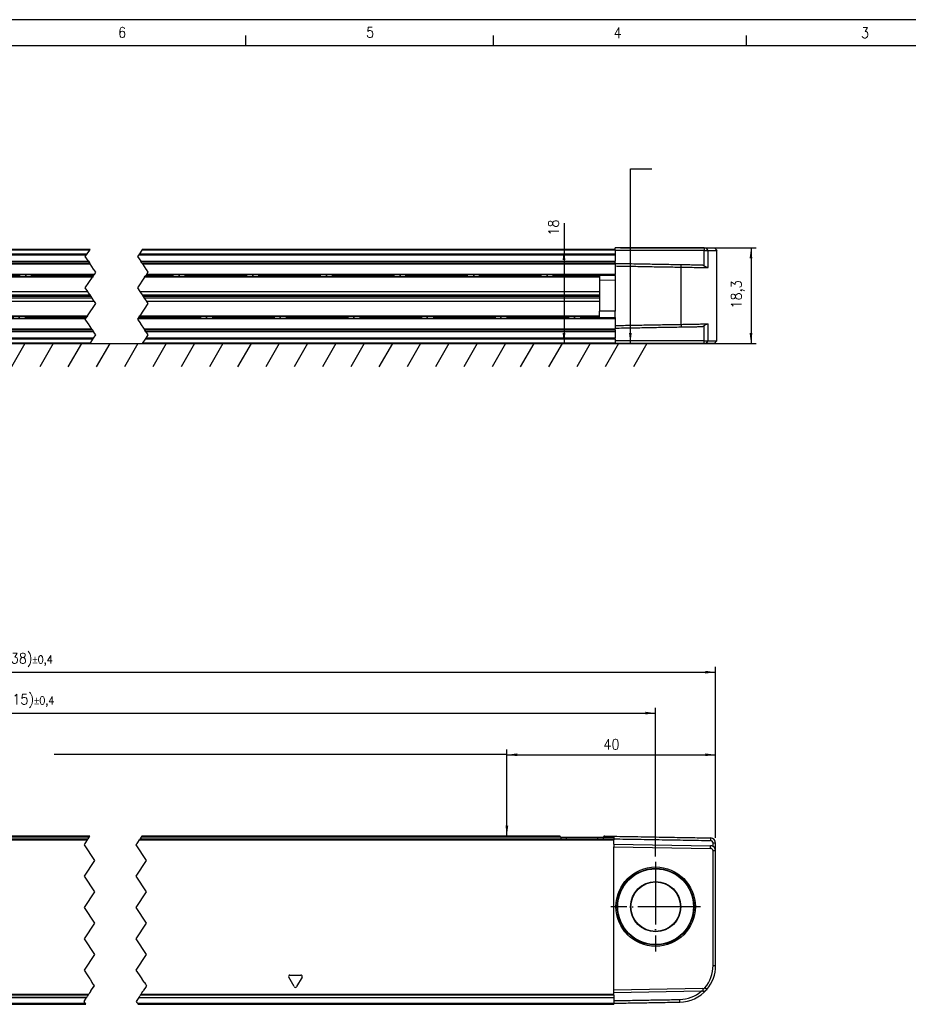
# Model space of a CAD drawing. Header units: millimetres. Extents: x -500 to 1397, y -592 to 328.
# Tile 10 of 15: x -192 to -22, y 139 to 328. Entities that reach past the tile are written whole.
import ezdxf

# ---------------------------------------------------------------- set-up
doc = ezdxf.new("R2010")
doc.units = ezdxf.units.MM
doc.linetypes.add('DOT_CENTER', pattern=[14, 12, -1, 0, -1])
doc.layers.add('1', color=7, linetype='Continuous')
doc.styles.add('CONVERTER_11', font='txt.shx', dxfattribs={"width": 0.9})
doc.dimstyles.new('ME10_DIM_20', dxfattribs={"dimtxt": 2, "dimasz": 2, "dimexe": 1, "dimexo": 1, "dimgap": 1, "dimtad": 1, "dimdsep": 46, "dimtxsty": 'CONVERTER_11', "dimsah": 1, "dimcen": 0.09, "dimclrd": 2, "dimclre": 2, "dimclrt": 2, "dimadec": 0, "dimazin": 0, "dimtol": 1, "dimtp": 0.4, "dimtm": 0.4, "dimtfac": 0.75, "dimtdec": 0, "dimtix": 1, "dimtmove": 0, "dimatfit": 3, "dimfxl": 1, "dimtolj": 1, "dimtzin": 0, "dimarcsym": 0})
doc.dimstyles.new('ME10_DIM_21', dxfattribs={"dimtxt": 2, "dimasz": 2, "dimexe": 1, "dimexo": 1, "dimgap": 1, "dimtad": 1, "dimdsep": 46, "dimtxsty": 'CONVERTER_11', "dimsah": 1, "dimcen": 0.09, "dimclrd": 2, "dimclre": 2, "dimclrt": 2, "dimadec": 0, "dimazin": 0, "dimtol": 1, "dimtp": 0.4, "dimtm": 0.4, "dimtfac": 0.75, "dimtdec": 0, "dimtix": 1, "dimtmove": 0, "dimatfit": 3, "dimfxl": 1, "dimtolj": 1, "dimtzin": 0, "dimarcsym": 0})
doc.dimstyles.new('ME10_DIM_23', dxfattribs={"dimtxt": 2, "dimasz": 2, "dimexe": 1, "dimexo": 1, "dimgap": 1, "dimtad": 1, "dimdsep": 46, "dimtxsty": 'CONVERTER_11', "dimsah": 1, "dimcen": 0.09, "dimclrd": 2, "dimclre": 2, "dimclrt": 2, "dimadec": 0, "dimazin": 0, "dimtfac": 1, "dimtdec": 4, "dimtix": 1, "dimtmove": 0, "dimatfit": 3, "dimfxl": 1, "dimtolj": 1, "dimtzin": 0, "dimarcsym": 0})
doc.dimstyles.new('ME10_DIM_33', dxfattribs={"dimtxt": 2, "dimasz": 2, "dimexe": 1, "dimexo": 1, "dimgap": 1, "dimtad": 1, "dimdsep": 46, "dimtxsty": 'CONVERTER_11', "dimsah": 1, "dimcen": 0.09, "dimclrd": 2, "dimclre": 2, "dimclrt": 2, "dimadec": 0, "dimazin": 0, "dimtfac": 1, "dimtdec": 4, "dimtix": 1, "dimtmove": 0, "dimatfit": 3, "dimfxl": 1, "dimtolj": 1, "dimtzin": 0, "dimarcsym": 0})
doc.dimstyles.new('ME10_DIM_34', dxfattribs={"dimtxt": 2, "dimasz": 2, "dimexe": 1, "dimexo": 1, "dimgap": 1, "dimtad": 1, "dimdsep": 46, "dimtxsty": 'CONVERTER_11', "dimsah": 1, "dimcen": 0.09, "dimclrd": 2, "dimclre": 2, "dimclrt": 2, "dimadec": 0, "dimazin": 0, "dimtfac": 1, "dimtdec": 4, "dimtix": 1, "dimtmove": 0, "dimatfit": 3, "dimfxl": 1, "dimtolj": 1, "dimtzin": 0, "dimarcsym": 0})
doc.dimstyles.get("Standard").update_dxf_attribs({"dimtxt": 0.18, "dimasz": 0.18, "dimexe": 0.18, "dimexo": 0.0625, "dimgap": 0.09, "dimtad": 0, "dimtih": 1, "dimtoh": 1, "dimdec": 4, "dimzin": 0, "dimdsep": 46, "dimtxsty": 'Standard', "dimcen": 0.09, "dimadec": 0, "dimazin": 0, "dimtfac": 1, "dimtdec": 4, "dimtofl": 0, "dimtmove": 0, "dimatfit": 3, "dimfxl": 1, "dimtolj": 1, "dimtzin": 0, "dimarcsym": 0})

# ---------------------------------------------------------------- blocks, each defined once
blk = doc.blocks.new('REGLA_S_CM-1240__29', base_point=(-328.8, 139.15))
at = {"color": 3, "linetype": 'Continuous'}
for p, q in [((-309.3, 170.66), (-179.14, 170.66)), ((-178.81, 171.15), (-299.13, 171.15)), ((-169.14, 170.66), (-78.27, 170.66)), ((-88.44, 171.15), (-168.81, 171.15)), ((-87.37, 170.86), (-87.37, 171.15)), ((-81.37, 170.86), (-81.37, 171.15)), ((-80.3, 171.15), (-78.27, 171.15)), ((-59.76, 171.03), (-59.76, 170.53)), ((-58.77, 170.03), (-59.27, 170.03)), ((-59.76, 169.03), (-59.76, 169.53)), ((-58.77, 168.53), (-59.27, 168.53)), ((-59.27, 146.57), (-58.77, 146.57)), ((-139.49, 142.53), (-140.56, 144.37)), ((-140.34, 144.75), (-138.21, 144.75)), ((-137.99, 144.37), (-139.06, 142.53)), ((-61.22, 142.15), (-61.21, 141.65)), ((-60.48, 141.99), (-60.85, 142.32)), ((-178.87, 141.05), (-309.3, 141.05)), ((-178.99, 140.88), (-309.3, 140.88)), ((-179.27, 140.45), (-309.3, 140.45)), ((-169.27, 140.46), (-78.27, 140.46)), ((-78.27, 140.88), (-168.99, 140.88)), ((-78.27, 141.05), (-168.87, 141.05)), ((-65.65, 139.57), (-65.65, 140.07)), ((-309.3, 139.35), (-179.54, 139.35)), ((-169.54, 139.35), (-78.27, 139.35))]:
    blk.add_line(p, q, dxfattribs=at)
at = {"color": 2, "linetype": 'Continuous'}
for p, q in [((-299.13, 170.86), (-179, 170.86)), ((-179.62, 169.94), (-179.77, 169.7)), ((-179.61, 169.95), (-179.62, 169.94)), ((-179.48, 170.14), (-179.61, 169.95)), ((-179.14, 170.66), (-179.48, 170.14)), ((-179.14, 170.66), (-179.01, 170.84)), ((-179.01, 170.84), (-179, 170.86)), ((-179, 170.86), (-178.81, 171.15)), ((-178.81, 171.15), (-178.67, 171.35)), ((-169.77, 169.7), (-169.62, 169.94)), ((-169.62, 169.94), (-169.61, 169.95)), ((-169.61, 169.95), (-169.48, 170.14)), ((-169.48, 170.14), (-169.14, 170.66)), ((-169.01, 170.84), (-169.14, 170.66)), ((-169, 170.86), (-169.01, 170.84)), ((-168.81, 171.15), (-169, 170.86)), ((-169, 170.86), (-88.44, 170.86)), ((-168.67, 171.35), (-168.81, 171.15)), ((-88.44, 170.86), (-78.27, 170.86)), ((-179.77, 169.7), (-177.77, 166.7)), ((-167.77, 166.7), (-169.77, 169.7)), ((-177.77, 166.7), (-179.77, 163.7)), ((-169.77, 163.7), (-167.77, 166.7)), ((-179.77, 163.7), (-177.77, 160.7)), ((-167.77, 160.7), (-169.77, 163.7)), ((-177.77, 160.7), (-179.77, 157.7)), ((-169.77, 157.7), (-167.77, 160.7)), ((-179.77, 157.7), (-177.77, 154.7)), ((-167.77, 154.7), (-169.77, 157.7)), ((-177.77, 154.7), (-179.77, 151.7)), ((-169.77, 151.7), (-167.77, 154.7)), ((-179.77, 151.7), (-177.77, 148.7)), ((-167.77, 148.7), (-169.77, 151.7)), ((-177.77, 148.7), (-179.77, 145.7)), ((-169.77, 145.7), (-167.77, 148.7)), ((-179.77, 145.7), (-179.17, 144.79)), ((-169.17, 144.79), (-169.77, 145.7)), ((-179.17, 144.79), (-178.65, 144.02)), ((-178.65, 144.02), (-178.62, 143.96)), ((-178.62, 143.96), (-178.25, 143.41)), ((-178.25, 143.41), (-178.23, 143.38)), ((-178.19, 143.33), (-178.23, 143.38)), ((-168.65, 144.02), (-169.17, 144.79)), ((-168.62, 143.96), (-168.65, 144.02)), ((-168.23, 143.38), (-168.62, 143.96)), ((-168.23, 143.38), (-168.19, 143.33)), ((-178.67, 141.36), (-178.49, 141.63)), ((-178.49, 141.63), (-178.43, 141.72)), ((-178.43, 141.72), (-177.88, 142.54)), ((-177.99, 143.02), (-178.19, 143.33)), ((-177.9, 142.89), (-177.99, 143.02)), ((-177.88, 142.86), (-177.9, 142.89)), ((-177.87, 142.85), (-177.88, 142.86)), ((-177.88, 142.54), (-177.85, 142.59)), ((-177.78, 142.71), (-177.87, 142.85)), ((-177.85, 142.59), (-177.81, 142.64)), ((-177.81, 142.64), (-177.79, 142.67)), ((-177.79, 142.67), (-177.77, 142.7)), ((-177.77, 142.7), (-177.78, 142.71)), ((-168.67, 141.36), (-168.49, 141.63)), ((-168.49, 141.63), (-168.43, 141.72)), ((-167.88, 142.54), (-168.43, 141.72)), ((-168.19, 143.33), (-167.99, 143.02)), ((-167.99, 143.02), (-167.9, 142.89)), ((-167.9, 142.89), (-167.88, 142.86)), ((-167.88, 142.86), (-167.87, 142.85)), ((-167.85, 142.59), (-167.88, 142.54)), ((-167.87, 142.85), (-167.86, 142.83)), ((-167.86, 142.83), (-167.78, 142.71)), ((-167.77, 142.7), (-167.85, 142.59)), ((-167.78, 142.71), (-167.77, 142.7)), ((-179.77, 139.7), (-179.28, 140.43)), ((-179.63, 139.49), (-179.77, 139.7)), ((-179.28, 140.43), (-179.27, 140.45)), ((-179.27, 140.45), (-179.18, 140.59)), ((-179.18, 140.59), (-179.08, 140.73)), ((-179.08, 140.73), (-179, 140.85)), ((-179, 140.85), (-178.99, 140.88)), ((-178.99, 140.88), (-178.88, 141.04)), ((-178.87, 141.05), (-178.88, 141.04)), ((-178.87, 141.05), (-178.85, 141.09)), ((-178.85, 141.09), (-178.78, 141.19)), ((-178.67, 141.36), (-178.78, 141.19)), ((-169.28, 140.43), (-169.77, 139.7)), ((-169.77, 139.7), (-169.63, 139.49)), ((-169.27, 140.46), (-169.28, 140.43)), ((-169.28, 140.43), (-78.27, 140.43)), ((-169.18, 140.59), (-169.27, 140.46)), ((-169.18, 140.59), (-169.08, 140.73)), ((-169, 140.85), (-169.08, 140.73)), ((-168.99, 140.88), (-169, 140.85)), ((-168.88, 141.04), (-168.99, 140.88)), ((-168.87, 141.05), (-168.88, 141.04)), ((-168.87, 141.05), (-168.85, 141.09)), ((-168.85, 141.09), (-168.78, 141.19)), ((-168.78, 141.19), (-168.74, 141.25)), ((-168.74, 141.25), (-168.67, 141.36)), ((-179.54, 139.35), (-179.63, 139.49)), ((-179.41, 139.15), (-179.54, 139.35)), ((-169.63, 139.49), (-169.54, 139.35)), ((-169.54, 139.35), (-169.41, 139.15))]:
    blk.add_line(p, q, dxfattribs=at)
at = {"color": 7, "linetype": 'Continuous'}
for p, q in [((-178.67, 171.35), (-298.84, 171.35)), ((-88.74, 171.35), (-168.67, 171.35)), ((-88.44, 171.15), (-87.37, 171.15)), ((-88.44, 171.15), (-88.44, 170.86)), ((-87.37, 171.15), (-81.37, 171.15)), ((-81.37, 171.15), (-80.3, 171.15)), ((-80.3, 171.15), (-80.3, 170.86)), ((-80.01, 171.35), (-79.27, 171.35)), ((-79.27, 171.35), (-78.27, 171.35)), ((-78.27, 171.35), (-78.27, 171.15)), ((-78.27, 171.15), (-78.27, 170.86)), ((-78.27, 170.86), (-78.27, 170.84)), ((-78.27, 170.84), (-78.27, 170.66)), ((-78.27, 169.85), (-78.27, 170.66)), ((-78.27, 169.85), (-78.27, 169.35)), ((-78.27, 169.85), (-59.76, 169.53)), ((-61.36, 171.05), (-59.76, 171.03)), ((-58.77, 168.53), (-58.77, 170.03)), ((-78.27, 141.85), (-78.27, 169.35)), ((-78.27, 169.35), (-59.76, 169.03)), ((-59.27, 146.57), (-59.27, 168.53)), ((-58.77, 146.57), (-58.77, 168.53)), ((-61.22, 142.15), (-78.27, 141.85)), ((-78.27, 141.35), (-78.27, 141.85)), ((-61.53, 141.64), (-78.27, 141.35)), ((-61.21, 141.65), (-61.53, 141.64)), ((-309.3, 140.43), (-179.28, 140.43)), ((-78.27, 141.05), (-78.27, 141.35)), ((-78.27, 140.88), (-78.27, 141.05)), ((-78.27, 140.88), (-78.27, 140.46)), ((-78.27, 140.46), (-78.27, 140.43)), ((-78.27, 140.43), (-78.27, 139.85)), ((-78.27, 139.85), (-78.27, 139.35)), ((-309.3, 139.15), (-179.41, 139.15)), ((-169.41, 139.15), (-78.27, 139.15)), ((-78.27, 139.35), (-78.27, 139.15))]:
    blk.add_line(p, q, dxfattribs=at)
for radius in [7.61, 7.35, 7.25, 4.8, 4.75]:
    blk.add_circle((-70.27, 157.85), radius, dxfattribs=at)
for centre, radius, start, end in [((-59.77, 170.03), 1, 360, 89), ((-59.77, 170.03), 0.5, 0.0047, 88.4923), ((-59.77, 168.53), 1, 59.995, 89), ((-59.77, 168.53), 0.5, 360, 89), ((-59.77, 168.53), 1, 0, 59.995), ((-65.77, 146.57), 6.5, 319.1858, 360), ((-65.77, 146.57), 7, 319.1858, 360), ((-65.77, 146.57), 7, 271, 319.1858), ((-65.77, 146.57), 6.5, 271.0675, 310.7109), ((-61.23, 142.65), 0.5, 271, 319.1858), ((-61.23, 142.65), 1, 271, 319.1858)]:
    blk.add_arc(centre, radius, start, end, dxfattribs=at)
at = {"color": 3, "linetype": 'Continuous'}
for centre, start, end in [((-140.34, 144.5), 90, 210), ((-138.21, 144.5), 330, 90), ((-139.27, 142.65), 210, 330)]:
    blk.add_arc(centre, 0.25, start, end, dxfattribs=at)
at = {"color": 7, "linetype": 'Continuous'}
for points, knots in [([(-88.44, 171.15), (-88.45, 171.18), (-88.47, 171.25), (-88.56, 171.3), (-88.65, 171.34), (-88.71, 171.35), (-88.74, 171.35)], [0, 0, 0, 0, 0.0950945, 0.2040772, 0.2937684, 0.3846964, 0.3846964, 0.3846964, 0.3846964]), ([(-80.01, 171.35), (-80.04, 171.35), (-80.1, 171.34), (-80.19, 171.3), (-80.28, 171.25), (-80.3, 171.18), (-80.3, 171.15)], [0, 0, 0, 0, 0.0909075, 0.1805795, 0.289584, 0.3846956, 0.3846956, 0.3846956, 0.3846956]), ([(-78.27, 171.35), (-76.73, 171.32), (-73.65, 171.27), (-69.29, 171.19), (-65.19, 171.12), (-62.63, 171.08), (-61.36, 171.05)], [0, 0, 0, 0, 4.625706, 9.251412, 13.085721, 16.92003, 16.92003, 16.92003, 16.92003]), ([(-78.27, 170.84), (-76.73, 170.82), (-73.65, 170.77), (-69.02, 170.69), (-64.39, 170.61), (-61.3, 170.55), (-59.76, 170.53)], [0, 0, 0, 0, 4.625621, 9.251315, 13.885213, 18.515919, 18.515919, 18.515919, 18.515919]), ([(-59.27, 169.39), (-59.27, 169.5), (-59.27, 169.71), (-59.27, 169.92), (-59.27, 170.03)], [0, 0, 0, 0, 0.3170095, 0.6340198, 0.6340198, 0.6340198, 0.6340198]), ([(-78.27, 139.85), (-77.22, 139.87), (-75.12, 139.91), (-71.97, 139.96), (-68.81, 140.02), (-66.7, 140.05), (-65.65, 140.07)], [0, 0, 0, 0, 3.15166, 6.30332, 9.463578, 12.623078, 12.623078, 12.623078, 12.623078]), ([(-78.27, 139.35), (-77.22, 139.37), (-75.12, 139.41), (-71.97, 139.46), (-68.81, 139.52), (-66.7, 139.55), (-65.65, 139.57)], [0, 0, 0, 0, 3.15166, 6.30332, 9.463705, 12.62409, 12.62409, 12.62409, 12.62409])]:
    blk.add_open_spline(points, degree=3, knots=knots, dxfattribs=at)
at = {"layer": '1', "color": 2, "linetype": 'DOT_CENTER'}
for p, q in [((-70.27, 166.46), (-70.27, 149.24)), ((-61.67, 157.85), (-78.88, 157.85))]:
    blk.add_line(p, q, dxfattribs=at)
blk = doc.blocks.new('REGLA_S-1020__30', base_point=(-328.8, 117.05))
blk.add_blockref('REGLA_S_CM-1240__29', (-328.8, 139.15))
blk = doc.blocks.new('*D60')
at = {"layer": '1', "color": 2, "linetype": 'Continuous'}
for p, q in [((-328.8, 171.03), (-328.8, 203.78)), ((-58.77, 171.03), (-58.77, 203.78)), ((-328.8, 202.78), (-58.77, 202.78))]:
    blk.add_line(p, q, dxfattribs=at)
at = {"layer": '1', "color": 2}
for points in [[(-326.8, 203.04), (-326.8, 202.51), (-328.8, 202.78)], [(-60.77, 202.51), (-60.77, 203.04), (-58.77, 202.78)]]:
    blk.add_solid(points, dxfattribs=at)
at = {"layer": '1', "color": 2, "insert": (-201.9, 203.78), "char_height": 2, "attachment_point": 7, "rotation": 0.0001, "line_spacing_factor": 0.60024, "style": 'CONVERTER_11'}
blk.add_mtext('\\C2;(CM+138)\\C2;\\H1.5;{\\Fgdt;`}0,4', dxfattribs=at)
blk = doc.blocks.new('*D61')
at = {"layer": '1', "color": 2, "linetype": 'Continuous'}
for p, q in [((-317.3, 167.46), (-317.3, 195.93)), ((-317.3, 194.93), (-70.27, 194.93)), ((-70.27, 167.46), (-70.27, 195.93))]:
    blk.add_line(p, q, dxfattribs=at)
at = {"layer": '1', "color": 2}
for points in [[(-315.3, 195.2), (-315.3, 194.67), (-317.3, 194.93)], [(-72.27, 194.67), (-72.27, 195.2), (-70.27, 194.93)]]:
    blk.add_solid(points, dxfattribs=at)
at = {"layer": '1', "color": 2, "insert": (-201.6, 195.93), "char_height": 2, "attachment_point": 7, "rotation": 0.0001, "line_spacing_factor": 0.60024, "style": 'CONVERTER_11'}
blk.add_mtext('\\C2;\\C2;\\C2;(CM+115)\\C2;\\H1.5;{\\Fgdt;`}0,4\\C2;', dxfattribs=at)
blk = doc.blocks.new('*D63')
at = {"layer": '1', "color": 2, "linetype": 'Continuous'}
for p, q in [((-98.77, 172.35), (-98.77, 187.95)), ((-98.77, 186.95), (-58.77, 186.95)), ((-58.77, 171.03), (-58.77, 187.95))]:
    blk.add_line(p, q, dxfattribs=at)
at = {"layer": '1', "color": 2}
for points in [[(-96.77, 187.22), (-96.77, 186.69), (-98.77, 186.95)], [(-60.77, 186.69), (-60.77, 187.22), (-58.77, 186.95)]]:
    blk.add_solid(points, dxfattribs=at)
at = {"layer": '1', "color": 2, "insert": (-80.27, 187.95), "char_height": 2, "attachment_point": 7, "rotation": 0.0001, "line_spacing_factor": 0.60024, "style": 'CONVERTER_11'}
blk.add_mtext('40', dxfattribs=at)
blk = doc.blocks.new('REGLA_S_CM-1240__36', base_point=(-328.8, 265.75))
at = {"color": 7, "linetype": 'Continuous'}
for p, q in [((-328.3, 284.05), (-328.8, 283.55)), ((-327.1, 283.55), (-328.8, 283.55)), ((-328.8, 283.55), (-328.8, 266.25)), ((-326.72, 284.05), (-328.3, 284.05)), ((-326.36, 283.55), (-327.1, 283.55)), ((-326.35, 284.05), (-326.72, 284.05)), ((-312.3, 283.55), (-326.36, 283.55)), ((-309.3, 284.05), (-326.35, 284.05)), ((-309.3, 284.05), (-309.3, 283.75)), ((-291.17, 283.75), (-309.3, 283.75)), ((-251.43, 283.75), (-291.17, 283.75)), ((-219.3, 283.75), (-251.43, 283.75)), ((-178.62, 283.75), (-219.3, 283.75)), ((-78.02, 283.75), (-168.62, 283.75)), ((-78.02, 283.75), (-78.02, 284.05)), ((-60.97, 284.05), (-78.02, 284.05)), ((-78.02, 283.65), (-78.02, 283.75)), ((-78.02, 283.65), (-78.02, 283.55)), ((-60.96, 283.55), (-78.02, 283.55)), ((-78.02, 283.55), (-78.02, 282.93)), ((-60.97, 284.05), (-60.6, 284.05)), ((-60.96, 283.55), (-60.22, 283.55)), ((-60.6, 284.05), (-59.02, 284.05)), ((-60.22, 283.55), (-58.52, 283.55)), ((-59.02, 284.05), (-58.52, 283.55)), ((-58.52, 266.25), (-58.52, 283.55)), ((-219.3, 281.21), (-178.72, 281.21)), ((-168.72, 281.21), (-78.02, 281.21)), ((-78.02, 282.93), (-78.02, 282.75)), ((-78.02, 282.75), (-78.02, 281.49)), ((-78.02, 281.21), (-78.02, 281.49)), ((-78.02, 281.21), (-78.02, 281.1)), ((-78.02, 281.1), (-78.02, 281.01)), ((-78.02, 281.01), (-78.02, 280.6)), ((-78.02, 280.6), (-78.02, 278.98)), ((-81.02, 278.78), (-81.02, 277.83)), ((-78.02, 277.85), (-81.02, 277.83)), ((-81.02, 277.83), (-81.02, 271.97)), ((-78.02, 278.78), (-78.02, 278.98)), ((-78.02, 278.78), (-78.02, 277.85)), ((-219.3, 275.7), (-179.05, 275.7)), ((-169.05, 275.7), (-81.02, 275.7)), ((-219.3, 275.04), (-178.61, 275.04)), ((-178.42, 274.75), (-219.3, 274.75)), ((-178.22, 274.46), (-219.3, 274.46)), ((-177.78, 273.8), (-219.3, 273.8)), ((-168.61, 275.04), (-81.02, 275.04)), ((-81.02, 274.75), (-168.42, 274.75)), ((-81.02, 274.46), (-168.22, 274.46)), ((-81.02, 273.8), (-167.78, 273.8)), ((-81.02, 270.72), (-81.02, 271.97)), ((-78.02, 271.95), (-81.02, 271.97)), ((-78.02, 270.72), (-78.02, 271.95)), ((-78.02, 270.72), (-78.02, 270.52)), ((-78.02, 270.52), (-78.02, 269.2)), ((-178.11, 268.29), (-219.3, 268.29)), ((-78.02, 268.29), (-168.11, 268.29)), ((-78.02, 269.2), (-78.02, 268.7)), ((-78.02, 268.7), (-78.02, 268.49)), ((-78.02, 268.29), (-78.02, 268.49)), ((-78.02, 268.29), (-78.02, 268.01)), ((-78.02, 268.01), (-78.02, 266.75)), ((-328.3, 265.75), (-328.8, 266.25)), ((-327.1, 266.25), (-328.8, 266.25)), ((-326.36, 266.25), (-327.1, 266.25)), ((-326.36, 266.25), (-312.3, 266.25)), ((-78.02, 266.57), (-78.02, 266.75)), ((-78.02, 266.57), (-78.02, 266.25)), ((-78.02, 266.25), (-78.02, 265.85)), ((-60.96, 266.25), (-78.02, 266.25)), ((-60.96, 266.25), (-60.22, 266.25)), ((-60.22, 266.25), (-58.52, 266.25)), ((-59.02, 265.75), (-58.52, 266.25)), ((-326.72, 265.75), (-328.3, 265.75)), ((-326.35, 265.75), (-326.72, 265.75)), ((-326.35, 265.75), (-312.3, 265.75)), ((-312.3, 265.75), (-309.3, 265.75)), ((-303.57, 265.75), (-309.3, 265.75)), ((-295.03, 265.75), (-303.57, 265.75)), ((-291.17, 265.75), (-295.03, 265.75)), ((-251.43, 265.75), (-291.17, 265.75)), ((-247.57, 265.75), (-251.43, 265.75)), ((-239.03, 265.75), (-247.57, 265.75)), ((-219.3, 265.75), (-239.03, 265.75)), ((-178.62, 265.75), (-219.3, 265.75)), ((-168.62, 265.75), (-78.02, 265.75)), ((-78.02, 265.85), (-78.02, 265.75)), ((-60.97, 265.75), (-78.02, 265.75)), ((-60.6, 265.75), (-60.97, 265.75)), ((-59.02, 265.75), (-60.6, 265.75))]:
    blk.add_line(p, q, dxfattribs=at)
at = {"color": 3, "linetype": 'Continuous'}
for p, q in [((-326.72, 284.05), (-327.1, 283.55)), ((-327.1, 283.55), (-327.1, 280.29)), ((-326.35, 284.05), (-326.36, 283.55)), ((-326.36, 283.55), (-326.36, 280.59)), ((-251.48, 283.65), (-291.12, 283.65)), ((-178.68, 283.65), (-219.3, 283.65)), ((-78.02, 283.65), (-168.68, 283.65)), ((-60.97, 284.05), (-60.96, 283.55)), ((-60.96, 280.59), (-60.96, 283.55)), ((-60.22, 283.55), (-60.6, 284.05)), ((-60.22, 280.29), (-60.22, 283.55)), ((-219.3, 282.93), (-179.16, 282.93)), ((-219.3, 282.75), (-179.29, 282.75)), ((-219.3, 281.49), (-178.91, 281.49)), ((-169.29, 282.75), (-78.02, 282.75)), ((-169.16, 282.93), (-78.02, 282.93)), ((-168.91, 281.49), (-78.02, 281.49)), ((-321.92, 280.38), (-321.92, 280.88)), ((-321.92, 280.38), (-321.92, 269.42)), ((-219.3, 281.01), (-178.59, 281.01)), ((-168.59, 281.01), (-78.02, 281.01)), ((-65.39, 280.38), (-65.4, 280.88)), ((-65.39, 269.42), (-65.39, 280.38)), ((-177.79, 278.98), (-219.3, 278.98)), ((-219.3, 278.64), (-178.03, 278.64)), ((-178.16, 278.44), (-219.3, 278.44)), ((-81.02, 278.44), (-168.16, 278.44)), ((-168.03, 278.64), (-81.02, 278.64)), ((-78.02, 278.98), (-167.79, 278.98)), ((-78.02, 277.85), (-78.02, 271.95)), ((-219.3, 271.06), (-179.08, 271.06)), ((-179.21, 270.86), (-219.3, 270.86)), ((-219.3, 270.52), (-179.44, 270.52)), ((-169.44, 270.52), (-78.02, 270.52)), ((-81.02, 270.86), (-169.21, 270.86)), ((-169.08, 271.06), (-81.02, 271.06)), ((-327.1, 269.51), (-327.1, 266.25)), ((-326.36, 269.21), (-326.36, 266.25)), ((-321.92, 269.42), (-321.92, 268.92)), ((-178.24, 268.49), (-219.3, 268.49)), ((-177.92, 268.01), (-219.3, 268.01)), ((-78.02, 268.49), (-168.24, 268.49)), ((-78.02, 268.01), (-167.92, 268.01)), ((-65.39, 269.42), (-65.4, 268.92)), ((-60.96, 266.25), (-60.96, 269.21)), ((-60.22, 266.25), (-60.22, 269.51)), ((-327.1, 266.25), (-326.72, 265.75)), ((-326.35, 265.75), (-326.36, 266.25)), ((-177.95, 266.75), (-219.3, 266.75)), ((-178.07, 266.57), (-219.3, 266.57)), ((-78.02, 266.57), (-168.07, 266.57)), ((-78.02, 266.75), (-167.95, 266.75)), ((-60.97, 265.75), (-60.96, 266.25)), ((-60.6, 265.75), (-60.22, 266.25)), ((-291.12, 265.85), (-251.48, 265.85)), ((-219.3, 265.85), (-178.55, 265.85)), ((-168.55, 265.85), (-78.02, 265.85))]:
    blk.add_line(p, q, dxfattribs=at)
at = {"color": 2, "linetype": 'DOT_CENTER'}
for p, q in [((-179.16, 282.93), (-178.68, 283.65)), ((-178.68, 283.65), (-178.62, 283.75)), ((-168.68, 283.65), (-169.16, 282.93)), ((-168.62, 283.75), (-168.68, 283.65)), ((-179.52, 282.4), (-179.29, 282.75)), ((-178.91, 281.49), (-179.52, 282.4)), ((-179.29, 282.75), (-179.16, 282.93)), ((-178.91, 281.49), (-178.72, 281.21)), ((-178.59, 281.01), (-178.72, 281.21)), ((-169.29, 282.75), (-169.52, 282.4)), ((-169.52, 282.4), (-168.91, 281.49)), ((-169.16, 282.93), (-169.29, 282.75)), ((-168.72, 281.21), (-168.91, 281.49)), ((-168.72, 281.21), (-168.59, 281.01)), ((-177.92, 280), (-178.59, 281.01)), ((-177.86, 279.92), (-177.92, 280)), ((-177.52, 279.4), (-177.86, 279.92)), ((-177.79, 278.98), (-177.52, 279.4)), ((-168.59, 281.01), (-167.92, 280)), ((-167.86, 279.92), (-167.92, 280)), ((-167.86, 279.92), (-167.52, 279.4)), ((-167.52, 279.4), (-167.79, 278.98)), ((-177.93, 278.78), (-219.3, 278.78)), ((-179.52, 276.4), (-178.16, 278.44)), ((-178.03, 278.64), (-178.16, 278.44)), ((-178.03, 278.64), (-177.93, 278.78)), ((-177.93, 278.78), (-177.88, 278.85)), ((-177.88, 278.85), (-177.79, 278.98)), ((-168.16, 278.44), (-169.52, 276.4)), ((-168.16, 278.44), (-168.03, 278.64)), ((-167.93, 278.78), (-168.03, 278.64)), ((-167.88, 278.86), (-167.93, 278.78)), ((-78.02, 278.78), (-167.93, 278.78)), ((-167.79, 278.98), (-167.88, 278.86)), ((-179.05, 275.7), (-179.52, 276.4)), ((-178.95, 275.55), (-179.05, 275.7)), ((-178.61, 275.04), (-178.95, 275.55)), ((-169.52, 276.4), (-169.05, 275.7)), ((-169.05, 275.7), (-168.95, 275.55)), ((-168.95, 275.55), (-168.61, 275.04)), ((-178.42, 274.75), (-178.61, 275.04)), ((-178.22, 274.46), (-178.42, 274.75)), ((-177.88, 273.95), (-178.22, 274.46)), ((-177.78, 273.8), (-177.88, 273.95)), ((-177.52, 273.4), (-177.78, 273.8)), ((-168.61, 275.04), (-168.42, 274.75)), ((-168.42, 274.75), (-168.22, 274.46)), ((-168.22, 274.46), (-167.88, 273.95)), ((-167.88, 273.95), (-167.78, 273.8)), ((-167.78, 273.8), (-167.52, 273.4)), ((-179.08, 271.06), (-177.52, 273.4)), ((-167.52, 273.4), (-169.08, 271.06)), ((-219.3, 270.72), (-179.31, 270.72)), ((-179.52, 270.4), (-179.44, 270.52)), ((-178.97, 269.58), (-179.52, 270.4)), ((-179.44, 270.52), (-179.35, 270.65)), ((-179.35, 270.65), (-179.31, 270.72)), ((-179.31, 270.72), (-179.21, 270.86)), ((-179.08, 271.06), (-179.21, 270.86)), ((-169.44, 270.52), (-169.52, 270.4)), ((-169.52, 270.4), (-168.97, 269.58)), ((-169.35, 270.65), (-169.44, 270.52)), ((-169.31, 270.72), (-169.35, 270.65)), ((-169.21, 270.86), (-169.31, 270.72)), ((-169.31, 270.72), (-78.02, 270.72)), ((-169.21, 270.86), (-169.08, 271.06)), ((-178.92, 269.5), (-178.97, 269.58)), ((-178.24, 268.49), (-178.92, 269.5)), ((-178.11, 268.29), (-178.24, 268.49)), ((-178.11, 268.29), (-177.92, 268.01)), ((-177.52, 267.4), (-177.92, 268.01)), ((-168.97, 269.58), (-168.92, 269.5)), ((-168.92, 269.5), (-168.24, 268.49)), ((-168.24, 268.49), (-168.11, 268.29)), ((-167.92, 268.01), (-168.11, 268.29)), ((-167.92, 268.01), (-167.52, 267.4)), ((-178.48, 265.95), (-178.07, 266.57)), ((-178.07, 266.57), (-177.95, 266.75)), ((-177.95, 266.75), (-177.52, 267.4)), ((-168.07, 266.57), (-168.48, 265.95)), ((-167.95, 266.75), (-168.07, 266.57)), ((-167.52, 267.4), (-167.95, 266.75)), ((-178.55, 265.85), (-178.62, 265.75)), ((-178.48, 265.95), (-178.55, 265.85)), ((-168.55, 265.85), (-168.62, 265.75)), ((-168.48, 265.95), (-168.55, 265.85))]:
    blk.add_line(p, q, dxfattribs=at)
at = {"color": 7, "linetype": 'Continuous'}
for points, knots in [([(-78.02, 281.1), (-76.97, 281.08), (-74.87, 281.05), (-71.71, 280.99), (-68.55, 280.93), (-66.45, 280.9), (-65.4, 280.88)], [0, 0, 0, 0, 3.15166, 6.30332, 9.463578, 12.623077, 12.623077, 12.623077, 12.623077]), ([(-326.99, 280.29), (-327.01, 280.29), (-327.05, 280.29), (-327.08, 280.29), (-327.1, 280.29)], [0, 0, 0, 0, 0.0523112, 0.1039857, 0.1039857, 0.1039857, 0.1039857]), ([(-326.36, 280.59), (-326.42, 280.55), (-326.55, 280.47), (-326.71, 280.39), (-326.86, 280.33), (-326.95, 280.31), (-326.99, 280.29)], [0, 0, 0, 0, 0.2322232, 0.4424336, 0.5592034, 0.7069704, 0.7069704, 0.7069704, 0.7069704]), ([(-321.92, 280.38), (-322.41, 280.37), (-323.35, 280.36), (-324.7, 280.33), (-325.91, 280.31), (-326.65, 280.3), (-326.99, 280.29)], [0, 0, 0, 0, 1.45285, 2.839722, 4.039971, 5.07247, 5.07247, 5.07247, 5.07247]), ([(-326.04, 280.81), (-326.07, 280.79), (-326.12, 280.76), (-326.2, 280.7), (-326.28, 280.65), (-326.33, 280.61), (-326.36, 280.59)], [0, 0, 0, 0, 0.0954141, 0.1919294, 0.2873586, 0.3838689, 0.3838689, 0.3838689, 0.3838689]), ([(-321.92, 280.88), (-322.37, 280.87), (-323.25, 280.86), (-324.39, 280.84), (-325.31, 280.82), (-325.8, 280.81), (-326.04, 280.81)], [0, 0, 0, 0, 1.348748, 2.635871, 3.411692, 4.119118, 4.119118, 4.119118, 4.119118]), ([(-312.3, 281.05), (-312.85, 281.04), (-313.95, 281.02), (-316.11, 280.98), (-318.76, 280.93), (-320.87, 280.9), (-321.92, 280.88)], [0, 0, 0, 0, 1.651431, 3.302863, 6.463121, 9.622621, 9.622621, 9.622621, 9.622621]), ([(-312.3, 280.55), (-312.85, 280.54), (-313.95, 280.52), (-316.11, 280.48), (-318.76, 280.43), (-320.87, 280.4), (-321.92, 280.38)], [0, 0, 0, 0, 1.651431, 3.302863, 6.463247, 9.623627, 9.623627, 9.623627, 9.623627]), ([(-78.02, 280.6), (-76.97, 280.58), (-74.87, 280.55), (-71.71, 280.49), (-68.55, 280.43), (-66.45, 280.4), (-65.39, 280.38)], [0, 0, 0, 0, 3.15166, 6.30332, 9.463704, 12.624084, 12.624084, 12.624084, 12.624084]), ([(-65.4, 280.88), (-64.95, 280.87), (-64.07, 280.86), (-62.93, 280.84), (-62.01, 280.82), (-61.51, 280.81), (-61.28, 280.81)], [0, 0, 0, 0, 1.348748, 2.635871, 3.411692, 4.119118, 4.119118, 4.119118, 4.119118]), ([(-65.39, 280.38), (-64.91, 280.37), (-63.96, 280.36), (-62.61, 280.33), (-61.4, 280.31), (-60.66, 280.3), (-60.31, 280.29)], [0, 0, 0, 0, 1.45285, 2.839722, 4.047794, 5.085535, 5.085535, 5.085535, 5.085535]), ([(-61.28, 280.81), (-61.25, 280.79), (-61.2, 280.76), (-61.12, 280.7), (-61.04, 280.65), (-60.98, 280.61), (-60.96, 280.59)], [0, 0, 0, 0, 0.095415, 0.1919294, 0.2873577, 0.3838689, 0.3838689, 0.3838689, 0.3838689]), ([(-60.31, 280.29), (-60.35, 280.3), (-60.44, 280.33), (-60.59, 280.38), (-60.77, 280.47), (-60.89, 280.55), (-60.96, 280.59)], [0, 0, 0, 0, 0.1301788, 0.2770345, 0.4872449, 0.7194681, 0.7194681, 0.7194681, 0.7194681]), ([(-60.31, 280.29), (-60.29, 280.29), (-60.26, 280.29), (-60.23, 280.29), (-60.22, 280.29)], [0, 0, 0, 0, 0.0452365, 0.09092104, 0.09092104, 0.09092104, 0.09092104]), ([(-327.01, 269.51), (-327.02, 269.51), (-327.05, 269.51), (-327.08, 269.51), (-327.1, 269.51)], [0, 0, 0, 0, 0.04570452, 0.09092027, 0.09092027, 0.09092027, 0.09092027]), ([(-327.01, 269.51), (-326.97, 269.5), (-326.88, 269.47), (-326.74, 269.42), (-326.56, 269.34), (-326.43, 269.26), (-326.36, 269.21)], [0, 0, 0, 0, 0.1301788, 0.2770345, 0.4475943, 0.7194568, 0.7194568, 0.7194568, 0.7194568]), ([(-321.92, 269.42), (-322.41, 269.43), (-323.35, 269.44), (-324.7, 269.47), (-325.91, 269.49), (-326.66, 269.5), (-327.01, 269.51)], [0, 0, 0, 0, 1.45285, 2.839722, 4.047794, 5.085535, 5.085535, 5.085535, 5.085535]), ([(-326.04, 268.99), (-326.07, 269.01), (-326.12, 269.04), (-326.2, 269.1), (-326.28, 269.15), (-326.33, 269.19), (-326.36, 269.21)], [0, 0, 0, 0, 0.095415, 0.1919294, 0.2873585, 0.3838689, 0.3838689, 0.3838689, 0.3838689]), ([(-321.92, 268.92), (-322.37, 268.93), (-323.25, 268.94), (-324.39, 268.96), (-325.31, 268.98), (-325.8, 268.99), (-326.04, 268.99)], [0, 0, 0, 0, 1.348748, 2.635871, 3.411692, 4.119118, 4.119118, 4.119118, 4.119118]), ([(-312.3, 269.25), (-312.85, 269.26), (-313.95, 269.28), (-316.11, 269.32), (-318.76, 269.37), (-320.87, 269.4), (-321.92, 269.42)], [0, 0, 0, 0, 1.651431, 3.302863, 6.463247, 9.623627, 9.623627, 9.623627, 9.623627]), ([(-312.3, 268.75), (-312.85, 268.76), (-313.95, 268.78), (-316.11, 268.82), (-318.76, 268.87), (-320.87, 268.9), (-321.92, 268.92)], [0, 0, 0, 0, 1.651431, 3.302863, 6.463121, 9.622621, 9.622621, 9.622621, 9.622621]), ([(-78.02, 269.2), (-76.97, 269.22), (-74.87, 269.25), (-71.71, 269.31), (-68.55, 269.37), (-66.45, 269.4), (-65.39, 269.42)], [0, 0, 0, 0, 3.15166, 6.30332, 9.463704, 12.624084, 12.624084, 12.624084, 12.624084]), ([(-78.02, 268.7), (-76.97, 268.72), (-74.87, 268.75), (-71.71, 268.81), (-68.55, 268.87), (-66.45, 268.9), (-65.4, 268.92)], [0, 0, 0, 0, 3.15166, 6.30332, 9.463578, 12.623077, 12.623077, 12.623077, 12.623077]), ([(-65.4, 268.92), (-64.95, 268.93), (-64.07, 268.94), (-62.93, 268.96), (-62.01, 268.98), (-61.51, 268.99), (-61.28, 268.99)], [0, 0, 0, 0, 1.348748, 2.635871, 3.411692, 4.119118, 4.119118, 4.119118, 4.119118]), ([(-65.39, 269.42), (-64.91, 269.43), (-63.96, 269.44), (-62.62, 269.47), (-61.41, 269.49), (-60.67, 269.5), (-60.32, 269.51)], [0, 0, 0, 0, 1.45285, 2.839722, 4.039971, 5.07247, 5.07247, 5.07247, 5.07247]), ([(-61.28, 268.99), (-61.25, 269.01), (-61.2, 269.04), (-61.12, 269.1), (-61.04, 269.15), (-60.98, 269.19), (-60.96, 269.21)], [0, 0, 0, 0, 0.0954141, 0.1919294, 0.2873579, 0.3838689, 0.3838689, 0.3838689, 0.3838689]), ([(-60.96, 269.21), (-60.89, 269.25), (-60.77, 269.33), (-60.6, 269.41), (-60.45, 269.47), (-60.37, 269.49), (-60.32, 269.51)], [0, 0, 0, 0, 0.2322232, 0.4424336, 0.5592034, 0.7069704, 0.7069704, 0.7069704, 0.7069704]), ([(-60.32, 269.51), (-60.31, 269.51), (-60.27, 269.51), (-60.24, 269.51), (-60.22, 269.51)], [0, 0, 0, 0, 0.0516883, 0.1027552, 0.1027552, 0.1027552, 0.1027552])]:
    blk.add_open_spline(points, degree=3, knots=knots, dxfattribs=at)
blk = doc.blocks.new('REGLA_S-1020__38', base_point=(-328.8, 265.75))
blk.add_blockref('REGLA_S_CM-1240__36', (-328.8, 265.75))
blk = doc.blocks.new('*D72')
at = {"layer": '1', "color": 2, "linetype": 'Continuous'}
for p, q in [((-87.82, 288.82), (-87.82, 283.75)), ((-79.02, 283.75), (-88.82, 283.75)), ((-87.82, 283.75), (-87.82, 265.75)), ((-79.02, 265.75), (-88.82, 265.75))]:
    blk.add_line(p, q, dxfattribs=at)
at = {"layer": '1', "color": 2}
for points in [[(-87.56, 281.75), (-88.09, 281.75), (-87.82, 283.75)], [(-88.09, 267.75), (-87.56, 267.75), (-87.82, 265.75)]]:
    blk.add_solid(points, dxfattribs=at)
at = {"layer": '1', "color": 2, "insert": (-88.82, 286.42), "char_height": 2, "attachment_point": 7, "rotation": 90, "line_spacing_factor": 0.60024, "style": 'CONVERTER_11'}
blk.add_mtext('18', dxfattribs=at)
blk = doc.blocks.new('*D73')
at = {"layer": '1', "color": 2, "linetype": 'Continuous'}
for p, q in [((-77.02, 284.05), (-51, 284.05)), ((-52, 284.05), (-52, 265.75)), ((-59.97, 265.75), (-51, 265.75))]:
    blk.add_line(p, q, dxfattribs=at)
at = {"layer": '1', "color": 2}
for points in [[(-51.74, 282.05), (-52.27, 282.05), (-52, 284.05)], [(-52.27, 267.75), (-51.74, 267.75), (-52, 265.75)]]:
    blk.add_solid(points, dxfattribs=at)
at = {"layer": '1', "color": 2, "insert": (-53.2, 272.45), "char_height": 2, "attachment_point": 7, "rotation": 90, "line_spacing_factor": 0.60024, "style": 'CONVERTER_11'}
blk.add_mtext('18,3', dxfattribs=at)
blk = doc.blocks.new('_A2', base_point=(89.41, -87.22))
at = {"layer": '1', "color": 2, "linetype": 'Continuous'}
for p, q in [((94.41, 327.78), (-499.59, 327.78)), ((-148.77, 322.78), (-148.77, 324.78)), ((-101.35, 322.78), (-101.35, 324.78)), ((-52.84, 322.78), (-52.84, 324.78))]:
    blk.add_line(p, q, dxfattribs=at)
at = {"layer": '1', "color": 7, "linetype": 'Continuous'}
blk.add_line((89.41, 322.78), (-479.59, 322.78), dxfattribs=at)
at = {"layer": '1', "color": 2, "char_height": 2, "attachment_point": 4, "line_spacing_factor": 1.20048, "style": 'CONVERTER_11'}
for s, insert in [('6', (-173.23, 325.35)), ('5', (-125.73, 325.35)), ('4', (-78.31, 325.27)), ('3', (-30.93, 325.27))]:
    blk.add_mtext(s, dxfattribs=dict(at, insert=insert))
blk = doc.blocks.new('Front2', base_point=(-224.8, 144.2))
at = {"layer": '1', "color": 6, "linetype": 'Continuous'}
blk.add_line((-98.77, 171.35), (-98.77, 171.15), dxfattribs=at)
at = {"layer": '1', "color": 2}
blk.add_solid([(-99.033, 173.35), (-98.507, 173.35), (-98.77, 171.35)], dxfattribs=at)
blk.add_blockref('REGLA_S-1020__30', (-328.8, 117.05))
at = {"layer": '1'}
dim = blk.add_linear_dim(base=(-328.8, 202.778), p1=(-58.773, 170.027), p2=(-328.8, 170.027), text='(CM+138)', dimstyle='ME10_DIM_20', dxfattribs=at)
dim.commit()
dim.dimension.update_dxf_attribs({"geometry": '*D60', "text_midpoint": (-193.786, 204.778), "text_rotation": 0.00014})
dim = blk.add_linear_dim(base=(-317.3, 194.932), p1=(-70.273, 166.456), p2=(-317.3, 166.456), text='(CM+115)', dimstyle='ME10_DIM_21', override={"dimpost": '<>'}, dxfattribs=at)
dim.commit()
dim.dimension.update_dxf_attribs({"geometry": '*D61', "text_midpoint": (-193.786, 196.932), "text_rotation": 0.00014})
dim = blk.add_linear_dim(base=(-98.77, 186.954), p1=(-58.773, 170.027), p2=(-98.77, 171.35), dimstyle='ME10_DIM_23', dxfattribs=at)
dim.commit()
dim.dimension.update_dxf_attribs({"geometry": '*D63', "text_midpoint": (-78.771, 188.954), "text_rotation": 0.00014})
at = {"layer": '1', "color": 2, "linetype": 'Continuous', "has_arrowhead": 0}
blk.add_leader([(-98.77, 171.35), (-98.77, 187.013), (-185.496, 187.01)], dimstyle='Standard', dxfattribs=at)
blk = doc.blocks.new('Bottom2', base_point=(-224.8, 274.9))
at = {"layer": '1', "color": 2, "linetype": 'Continuous'}
for p, q in [((-314.871, 265.75), (-57.51, 265.75)), ((-191.099, 265.75), (-193.668, 261.3)), ((-185.683, 265.75), (-188.252, 261.3)), ((-180.268, 265.75), (-182.837, 261.3)), ((-174.852, 265.75), (-177.421, 261.3)), ((-164.021, 265.75), (-166.59, 261.3)), ((-153.19, 265.75), (-155.759, 261.3)), ((-147.774, 265.75), (-150.344, 261.3)), ((-142.359, 265.75), (-144.928, 261.3)), ((-136.943, 265.75), (-139.513, 261.3)), ((-131.528, 265.75), (-134.097, 261.3)), ((-126.112, 265.75), (-128.681, 261.3)), ((-120.697, 265.75), (-123.266, 261.3)), ((-115.281, 265.75), (-117.85, 261.3)), ((-109.866, 265.75), (-112.435, 261.3)), ((-104.45, 265.75), (-107.019, 261.3)), ((-99.035, 265.75), (-101.604, 261.3)), ((-93.619, 265.75), (-96.188, 261.3)), ((-88.203, 265.75), (-90.773, 261.3)), ((-82.788, 265.75), (-85.357, 261.3)), ((-77.372, 265.75), (-79.942, 261.3)), ((-71.957, 265.75), (-74.526, 261.3))]:
    blk.add_line(p, q, dxfattribs=at)
at = {"layer": '1', "color": 2, "linetype": 'DOT_CENTER'}
for p, q in [((-169.437, 265.75), (-172.006, 261.3)), ((-158.606, 265.75), (-161.175, 261.3))]:
    blk.add_line(p, q, dxfattribs=at)
at = {"layer": '1', "color": 2}
blk.add_solid([(-75.374, 267.75), (-74.848, 267.75), (-75.111, 265.75)], dxfattribs=at)
blk.add_blockref('REGLA_S-1020__38', (-328.8, 265.75))
at = {"layer": '1'}
for base, p1, p2, dimstyle, picture, middle in [((-87.822, 283.75), (-78.017, 265.75), (-78.017, 283.75), 'ME10_DIM_33', '*D72', (-89.822, 287.62)), ((-52.004, 284.05), (-60.967, 265.75), (-78.017, 284.05), 'ME10_DIM_34', '*D73', (-54.104, 274.9))]:
    dim = blk.add_linear_dim(base=base, p1=p1, p2=p2, angle=90, dimstyle=dimstyle, dxfattribs=at)
    dim.commit()
    dim.dimension.update_dxf_attribs({"geometry": picture, "text_midpoint": middle, "text_rotation": 90})
at = {"layer": '1', "color": 2, "linetype": 'Continuous', "has_arrowhead": 0}
blk.add_leader([(-75.111, 265.75), (-75.111, 299.219), (-71.015, 299.219)], dimstyle='Standard', dxfattribs=at)

msp = doc.modelspace()

# ---------------------------------------------------------------- block references
for name, p in [('_A2', (89.41, -87.22)), ('Bottom2', (-224.8, 274.9)), ('Front2', (-224.8, 144.2))]:
    msp.add_blockref(name, p)

doc.saveas('drawing.dxf')
